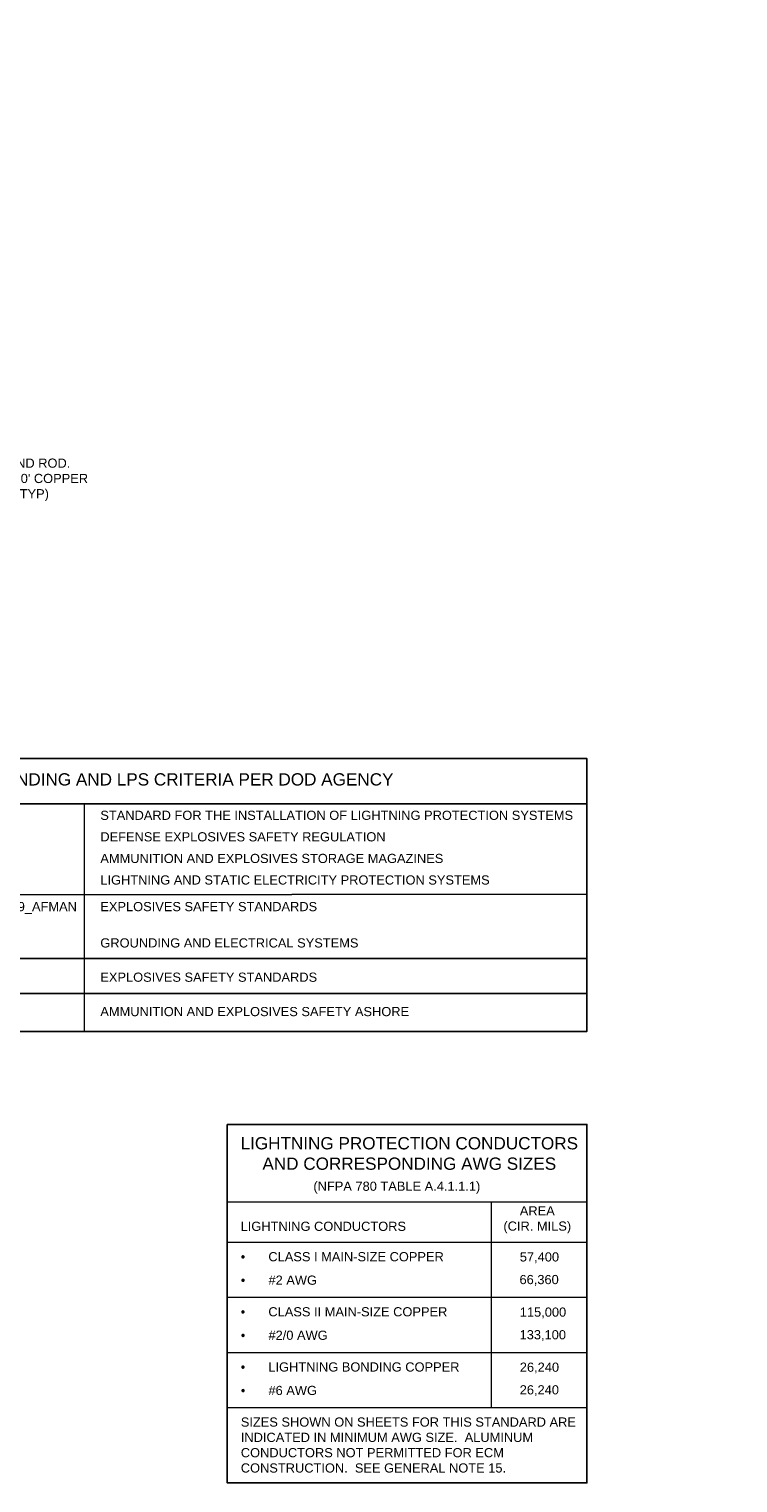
# Model space of a CAD drawing. Header units: inches. Extents: x 0 to 12596, y 259 to 10564.
# Tile 7 of 16: x 1735 to 2429, y 601 to 2026. Entities that reach past the tile are written whole.
import ezdxf

# ---------------------------------------------------------------- set-up
doc = ezdxf.new("R2010")
doc.units = ezdxf.units.IN
doc.header["$MEASUREMENT"] = 0
doc.linetypes.add('DASHED2', pattern=[0.375, 0.25, -0.125])
doc.layers.add('E-ANNO-TEXT', color=7, linetype='Continuous', lineweight=25)
doc.layers.add('E-ISO-LPS', color=7, linetype='DASHED2', lineweight=40)
doc.styles.add('Style-Arial', font='arial.ttf')

msp = doc.modelspace()

# ---------------------------------------------------------------- hatches: boundary and pattern name
at = {"layer": 'E-ISO-LPS', "linetype": 'Continuous'}
h = msp.add_hatch(dxfattribs=at)
h.set_pattern_fill('AR-CONC', color=256, scale=6)
h.set_pattern_definition([(50, (0, 0), (43.0356, -3.76513), [4.5, -49.5]), (355, (0, 0), (-8.3251, 45.1315), [3.6, -39.6]), (100.4514, (3.586, -0.314), (34.71053, 41.3664), [3.8244, -42.0685]), (46.1842, (0, 12), (64.0345, -9.9312), [6.75, -74.25]), (96.6356, (5.336, 11.17), (56.0797, 58.4471), [5.7366, -63.1028]), (351.1842, (0, 12), (56.0797, 58.4471), [5.4, -59.4]), (21, (6, 9), (35.81442, -24.15713), [4.5, -49.5]), (326, (6, 9), (14.5989, 43.509), [3.6, -39.6]), (71.4514, (8.985, 6.987), (50.41334, 19.35187), [3.8244, -42.0685]), (37.5, (0, 0), (0.72959, 19.97363), [0, -39.12, 0, -40.2, 0, -39.75]), (7.5, (0, 0), (15.78417, 23.6647), [0, -22.92, 0, -38.22, 0, -15.15]), (327.5, (-13.38, 0), (32.02935, -1.35329), [0, -15, 0, -46.8, 0, -62.1]), (317.5, (-19.38, 0), (34.99117, 6.0063), [0, -19.5, 0, -31.08, 0, -44.1])])
h.paths.add_polyline_path([(2417.9, 2019.6), (2412.4, 2021.8), (2405.7, 2017.9), (2417.9, 2013)])
h.paths.add_polyline_path([(2412.4, 2021.8), (2405.7, 2024.5), (2405.7, 2017.9)])
h.paths.add_polyline_path([(2429.3, 2019.6), (2422.6, 2022.3), (2417.9, 2019.6), (2417.9, 2013)])
h.paths.add_polyline_path([(2429.3, 2026.2), (2422.6, 2022.3), (2429.3, 2019.6)])

# ---------------------------------------------------------------- linework, layer by layer
at = {"layer": 'E-ANNO-TEXT'}
for p, q in [((1520.3, 1266.7), (2281.5, 1266.7)), ((1520.3, 1177.4), (2281.5, 1178.2)), ((1520.3, 1115.1), (2281.5, 1115.1)), ((1520.3, 1080.8), (2281.5, 1080.8))]:
    msp.add_line(p, q, dxfattribs=at)
at = {"layer": 'E-ANNO-TEXT', "lineweight": 0}
for p, q in [((1788.8, 1266.7), (1788.8, 1043.7)), ((1929.1, 876.7), (2281.5, 876.7)), ((2187.8, 876.7), (2187.8, 675)), ((1929.1, 837.1), (2281.5, 837.1)), ((1929.1, 783.1), (2281.5, 783.1)), ((1929.1, 729), (2281.5, 729)), ((1929.1, 675), (2281.5, 675))]:
    msp.add_line(p, q, dxfattribs=at)
at = {"layer": 'E-ANNO-TEXT'}
for points in [[(1520.3, 1311.1), (2281.5, 1311.1), (2281.5, 1043.7), (1520.3, 1043.7)], [(1929.1, 952.5), (2281.5, 952.5), (2281.5, 601), (1929.1, 601)]]:
    msp.add_lwpolyline(points, close=True, dxfattribs=at)

# ---------------------------------------------------------------- texts
at = {"layer": 'E-ANNO-TEXT', "insert": (1684.6, 1605.2), "char_height": 9, "attachment_point": 1, "line_spacing_factor": 0.8, "style": 'Style-Arial'}
msp.add_mtext_dynamic_manual_height_columns('\\A1;\\pxsm1;GROUND ROD.\\P3/4" x 10\' COPPER CLAD (TYP)', width=112.21, gutter_width=48, heights=[52], dxfattribs=at)
at = {"layer": 'E-ANNO-TEXT', "attachment_point": 1, "style": 'Style-Arial'}
for s, width, heights, insert, char_height in [('\\A1;GROUNDING AND LPS CRITERIA PER DOD AGENCY', 473.741, [0], (1671.9, 1296.7), 12), ('\\A1;STANDARD FOR THE INSTALLATION OF LIGHTNING PROTECTION SYSTEMS', 472.999, [0], (1804.8, 1260), 9), ('\\A1;DEFENSE EXPLOSIVES SAFETY REGULATION', 453.351, [0], (1804.8, 1238.9), 9), ('\\A1;AMMUNITION AND EXPLOSIVES STORAGE MAGAZINES', 447.064, [0], (1804.8, 1217.7), 9), ('\\A1;LIGHTNING AND STATIC ELECTRICITY PROTECTION SYSTEMS', 458.066, [0], (1804.8, 1196.6), 9), ('\\A1;DESR 6055.09_AFMAN 91-201', 135.557, [53.3], (1647, 1170.5), 9), ('\\A1;EXPLOSIVES SAFETY STANDARDS', 385.614, [0], (1804.8, 1170.5), 9), ('\\A1;GROUNDING AND ELECTRICAL SYSTEMS', 423.468, [0], (1804.8, 1134.9), 9), ('\\A1;EXPLOSIVES SAFETY STANDARDS', 385.614, [0], (1804.8, 1101.3), 9), ('\\A1;AMMUNITION AND EXPLOSIVES SAFETY ASHORE', 423.468, [0], (1804.8, 1067.6), 9), ('\\A1;\\pxqc;LIGHTNING PROTECTION CONDUCTORS  AND CORRESPONDING AWG SIZES', 335.313, [39.2], (1939.8, 940), 12), ('\\A1;(NFPA 780 TABLE A.4.1.1.1)', 177.746, [0], (2013.5, 896.4), 9), ('\\A1;\\pxqc;AREA\\P(CIR. MILS)', 71.436, [0], (2197.1, 872.3), 9), ('\\A1;LIGHTNING CONDUCTORS', 200.629, [0], (1942.2, 857.1), 9), ('\\A1;\\pxi-2,l2,t3;{\\fSymbol|b0|i0|c2|p18;·^I}CLASS I MAIN-SIZE COPPER', 224.143, [0], (1942.4, 827.3), 9), ('\\A1;57,400', 46.176, [0], (2215.7, 827.1), 9), ('\\A1;\\pxi-2,l2,t3;{\\fSymbol|b0|i0|c2|p18;·^I}#2 AWG', 89.07, [0], (1942.5, 804.3), 9), ('\\A1;66,360', 43.347, [0], (2215.4, 804.9), 9), ('\\A1;\\pxi-2,l2,t3;{\\fSymbol|b0|i0|c2|p18;·^I}CLASS II MAIN-SIZE COPPER', 224.143, [0], (1942.4, 773.3), 9), ('\\A1;115,000', 46.176, [0], (2215.7, 773), 9), ('\\A1;\\pxi-2,l2,t3;{\\fSymbol|b0|i0|c2|p18;·^I}#2/0 AWG', 89.07, [0], (1942.5, 750.3), 9), ('\\A1;133,100', 43.347, [0], (2215.5, 750.8), 9), ('\\A1;\\pxi-2,l2,t3;{\\fSymbol|b0|i0|c2|p18;·^I}LIGHTNING BONDING COPPER', 224.143, [0], (1942.4, 719.2), 9), ('\\A1;26,240', 46.176, [0], (2215.7, 719), 9), ('\\A1;\\pxi-2,l2,t3;{\\fSymbol|b0|i0|c2|p18;·^I}#6 AWG', 89.07, [0], (1942.5, 696.2), 9), ('\\A1;26,240', 43.347, [0], (2215.6, 696.8), 9), ('\\A1;SIZES SHOWN ON SHEETS FOR THIS STANDARD ARE INDICATED IN MINIMUM AWG SIZE.  ALUMINUM CONDUCTORS NOT PERMITTED FOR ECM CONSTRUCTION.  SEE GENERAL NOTE 15.', 331.116, [0], (1942.4, 665.2), 9)]:
    msp.add_mtext_dynamic_manual_height_columns(s, width=width, gutter_width=24, heights=heights, dxfattribs=dict(at, insert=insert, char_height=char_height))

doc.saveas('drawing.dxf')
